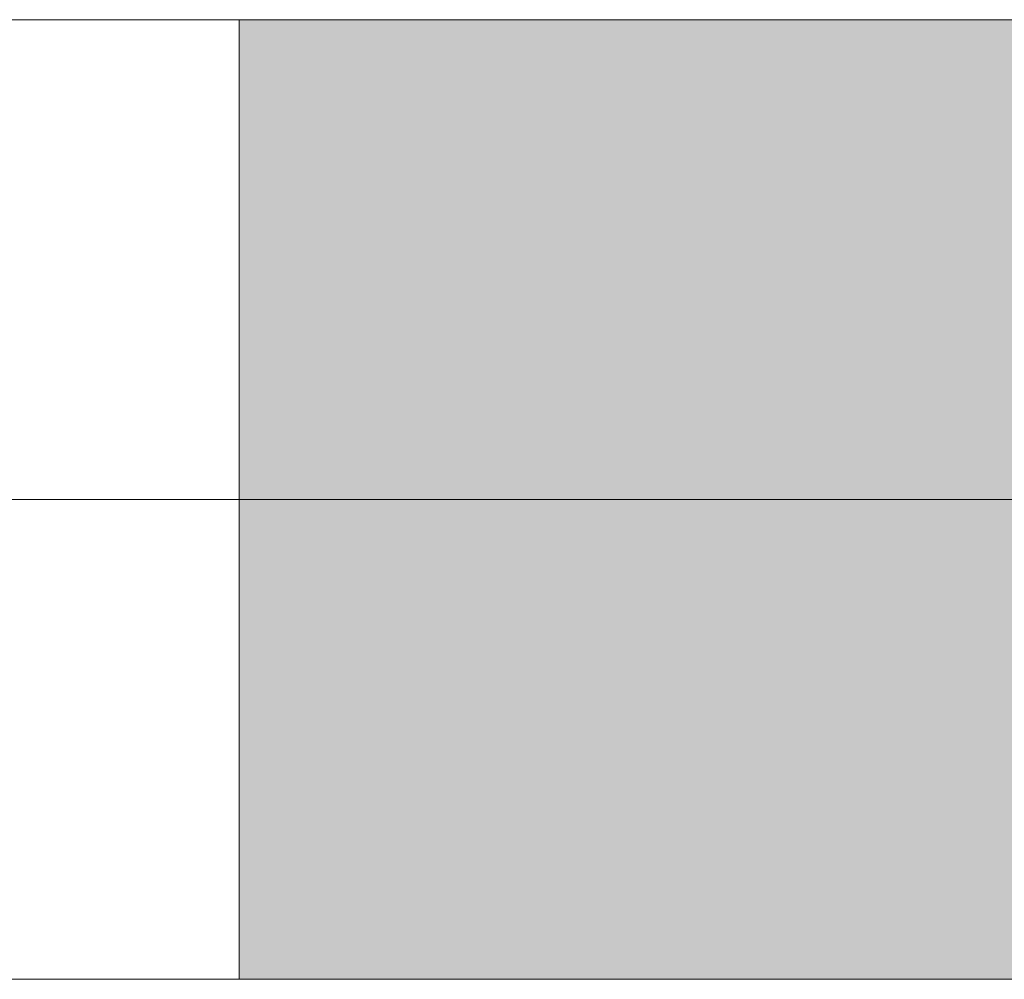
# Model space of a CAD drawing. Header units: centimetres. Extents: x -1737 to 22393, y -8842 to 3838.
# Tile 128 of 167: x 493 to 518, y 2831 to 2856. Entities that reach past the tile are written whole.
import ezdxf

# ---------------------------------------------------------------- set-up
doc = ezdxf.new("R2010")
doc.units = ezdxf.units.CM
doc.linetypes.add('Dash', pattern=[60, 30, -30])
doc.linetypes.add('Oś', pattern=[222.25, 127, -31.75, 31.75, -31.75])
for name, color, linetype, lineweight in [('A-DOOR', 31, 'Continuous', 13), ('A-DOOR-HDLN', 31, 'Continuous', 13), ('A-WALL', 113, 'Continuous', 13), ('A-WALL-PATT', 111, 'Continuous', 13), ('S-GRID', 1, 'Continuous', 13)]:
    doc.layers.add(name, color=color, linetype=linetype, lineweight=lineweight)

# ---------------------------------------------------------------- blocks, each defined once
blk = doc.blocks.new('OTWOR_DRZWIOWY_NIEZABUD - 151x205-V21-3_piętro I __3_90 m_ - stan projektowany')
at = {"layer": 'A-DOOR-HDLN', "linetype": 'Dash', "lineweight": 9}
for p, q in [((-75.5, 12.5), (75.5, 12.5)), ((-75.5, -12.5), (75.5, -12.5))]:
    blk.add_line(p, q, dxfattribs=at)

msp = doc.modelspace()

# ---------------------------------------------------------------- hatches: boundary and pattern name
at = {"layer": 'A-WALL-PATT', "lineweight": 5}
h = msp.add_hatch(color=254, dxfattribs=at)
h.paths.add_polyline_path([(204.288, 2830.826), (347.377, 2830.826), (347.377, 2855.826), (-567.623, 2855.826), (-567.623, 2830.826), (-92.69, 2830.826)], flags=0)
h.paths.add_polyline_path([(542.377, 2830.826), (542.377, 2855.826), (498.377, 2855.826), (498.377, 2830.826), (528.095, 2830.826)], flags=0)

# ---------------------------------------------------------------- linework, layer by layer
at = {"layer": 'A-WALL', "lineweight": 9}
for p, q in [((718.377, 2855.826), (498.377, 2855.826)), ((498.377, 2830.826), (498.377, 2855.826)), ((718.377, 2830.826), (498.377, 2830.826))]:
    msp.add_line(p, q, dxfattribs=at)
at = {"layer": 'S-GRID', "linetype": 'Oś'}
msp.add_line((-1225.623, 2843.326), (1859.407, 2843.326), dxfattribs=at)

# ---------------------------------------------------------------- block references
at = {"layer": 'A-DOOR', "rotation": 180}
msp.add_blockref('OTWOR_DRZWIOWY_NIEZABUD - 151x205-V21-3_piętro I __3_90 m_ - stan projektowany', (422.877, 2843.326), dxfattribs=at)

doc.saveas('drawing.dxf')
